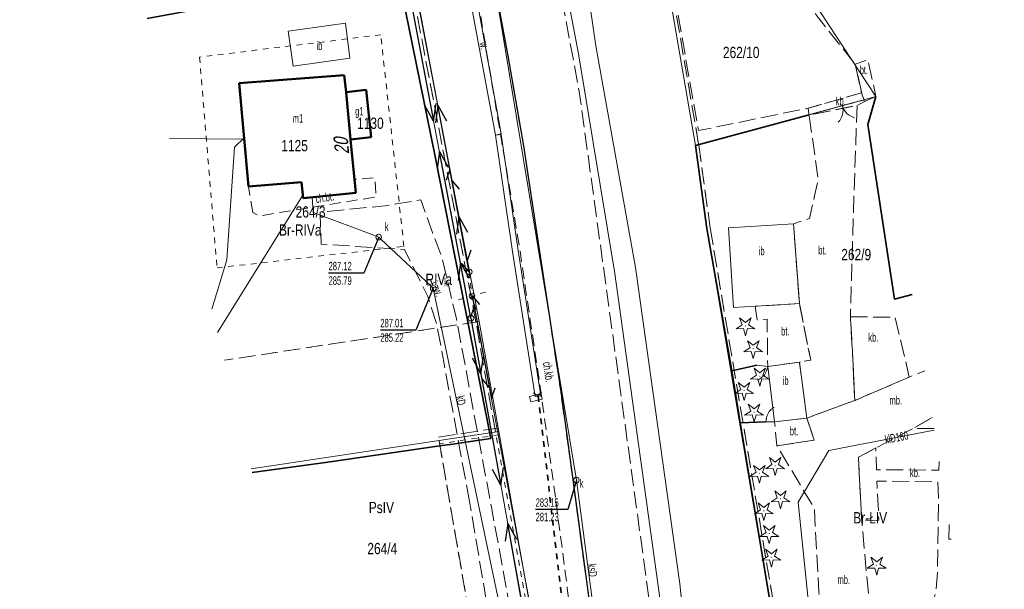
# Model space of a CAD drawing. Header units: metres. Extents: x 7428509 to 7430603, y 5527625 to 5529161.
# Tile 27 of 29: x 7429957 to 7430044, y 5528235 to 5528285. Entities that reach past the tile are written whole.
import ezdxf
from ezdxf.enums import TextEntityAlignment as Align

# ---------------------------------------------------------------- set-up
doc = ezdxf.new("R2010")
doc.units = ezdxf.units.M
doc.header["$MEASUREMENT"] = 0
for name, pattern in [('0.5_0.5', [1, 0.5, -0.5]), ('1.0_0.5', [1.5, 1, -0.5]), ('1.5_0.5', [2, 1.5, -0.5]), ('219-500', [0]), ('egkk-500', [2, 1.5, -0.5]), ('egug-500', [1, 0.5, -0.5]), ('otkz_500', [1, 0.5, -0.5]), ('otob_500', [0]), ('otof_500', [0]), ('suep_nn_500', [0]), ('supp_500', [1, 0.5, -0.5]), ('sutp_500', [0])]:
    doc.linetypes.add(name, pattern=pattern)
doc.layers.get('0').update_dxf_attribs({"color": 2, "linetype": 'CONTINUOUS', "lineweight": 5})
for name, color, linetype in [('210-oznaczenie konturu użytku gruntowego', 7, 'CONTINUOUS'), ('211-numer działki ewidencyjnej', 7, 'CONTINUOUS'), ('217-Granica konturu po granicy działki', 7, 'CONTINUOUS'), ('217-kontur klasyfikacyjny', 7, 'CONTINUOUS'), ('218-Granica użytku po granicy działki', 7, 'CONTINUOUS'), ('218-kontur użytku gruntowego', 7, 'CONTINUOUS'), ('219-działka ewidencyjna', 7, 'CONTINUOUS'), ('238-Punkt adresowy budynku', 7, 'CONTINUOUS'), ('312-budynek ewidencyjny', 7, 'CONTINUOUS'), ('312-oznaczenie budynku ewidencyjnego', 7, 'CONTINUOUS'), ('312-oznaczenie budynku ewidencyjnego-Atr117', 7, 'CONTINUOUS'), ('brama', 7, 'CONTINUOUS'), ('chodnik', 7, 'CONTINUOUS'), ('chodnik-Atr17', 7, 'CONTINUOUS'), ('drzewo iglaste', 7, 'CONTINUOUS'), ('furtka', 7, 'CONTINUOUS'), ('inna budowla', 7, 'CONTINUOUS'), ('inna budowla-Atr17', 7, 'CONTINUOUS'), ('jezdnia', 7, 'CONTINUOUS'), ('jezdnia-Atr17', 7, 'CONTINUOUS'), ('krawężnik', 7, 'CONTINUOUS'), ('latarnia', 7, 'CONTINUOUS'), ('obszar utwardzony', 7, 'CONTINUOUS'), ('obszar utwardzony-Atr17', 7, 'CONTINUOUS'), ('ogrodzenie trwałe', 7, 'CONTINUOUS'), ('przepust', 7, 'CONTINUOUS'), ('przewód elektroenergetyczny niskiego napięcia', 7, 'CONTINUOUS'), ('przewód elektroenergetyczny podziemny', 7, 'CONTINUOUS'), ('przewód gazowy', 7, 'CONTINUOUS'), ('przewód kanalizacyjny', 7, 'CONTINUOUS'), ('przewód kanalizacyjny-Atr1', 7, 'CONTINUOUS'), ('przewód telekomunikacyjny napowietrzny', 7, 'CONTINUOUS'), ('przewód wodociągowy', 7, 'CONTINUOUS'), ('rzędna', 7, 'CONTINUOUS'), ('rzędna-Atr2', 7, 'CONTINUOUS'), ('rzędna-Atr3', 7, 'CONTINUOUS'), ('rów przydrożny (linia)', 7, 'CONTINUOUS'), ('rów przydrożny (poligon)', 7, 'CONTINUOUS'), ('rów przydrożny (poligon)-Atr17', 7, 'CONTINUOUS'), ('słup przewodów napowietrznych', 7, 'CONTINUOUS'), ('właz do komory lub kanału - okrągły', 7, 'CONTINUOUS'), ('właz do komory lub kanału - okrągły-Atr17', 7, 'CONTINUOUS'), ('ściana oporowa (linia)', 7, 'CONTINUOUS')]:
    doc.layers.add(name, color=color, linetype=linetype)
doc.styles.get("Standard").update_dxf_attribs({"font": 'Working1250', "width": 0.75})
doc.linetypes.add('902-500', pattern='A,3.75,0,[1,ksztalty.shx,S=0.5,R=0,X=0,Y=0],3.75', length=7.5)
doc.linetypes.add('otdn_500_short', pattern='A,2.5,0,[21,ksztalty.shx,S=0.5,R=0,X=-1,Y=0],0.5', length=3)

# ---------------------------------------------------------------- blocks, each defined once
blk = doc.blocks.new('US22')
at = {"color": 0, "linetype": 'Continuous', "lineweight": 13}
blk.add_circle((0, 0), 0.25, dxfattribs=at)
blk = doc.blocks.new('PW01')
at = {"linetype": 'Continuous', "lineweight": 13}
h = blk.add_hatch(color=0, dxfattribs=at)
edge = h.paths.add_edge_path()
edge.add_arc((0, 0), 0.045, 0, 360)
blk = doc.blocks.new('US15')
at = {"color": 0, "linetype": 'Continuous', "lineweight": 13}
blk.add_circle((0, 0), 0.25, dxfattribs=at)
blk = doc.blocks.new('SM01')
at = {"color": 0, "linetype": 'Continuous', "lineweight": 13}
for p, q in [((-0.53, 0.531), (-0.883, 0.884)), ((0.531, 0.531), (0.884, 0.884)), ((-0.53, -0.53), (-0.883, -0.883)), ((0.531, -0.53), (0.884, -0.883))]:
    blk.add_line(p, q, dxfattribs=at)
blk.add_circle((0, 0), 0.25, dxfattribs=at)
blk = doc.blocks.new('OP011')
at = {"linetype": 'Continuous', "lineweight": 13}
h = blk.add_hatch(color=0, dxfattribs=at)
edge = h.paths.add_edge_path()
edge.add_arc((0, 0), 0.05, 0, 360)
at = {"color": 0, "linetype": 'Continuous', "lineweight": 13}
for p, q in [((-0.828, -0.268), (-0.283, 0.093)), ((-0.283, 0.093), (-0.512, 0.706)), ((-0.512, 0.706), (0, 0.299)), ((0, 0.299), (0.512, 0.706)), ((0.512, 0.706), (0.283, 0.093)), ((0.283, 0.093), (0.828, -0.268)), ((-0.175, -0.24), (-0.828, -0.268)), ((0, -0.87), (-0.175, -0.24)), ((0.175, -0.24), (0, -0.87)), ((0.828, -0.268), (0.175, -0.24))]:
    blk.add_line(p, q, dxfattribs=at)
blk = doc.blocks.new('SM05')
at = {"color": 0, "linetype": 'Continuous', "lineweight": 13}
blk.add_circle((0, 0), 0.25, dxfattribs=at)
blk = doc.blocks.new('SUEP1')
at = {"color": 0, "linetype": 'Continuous'}
for p, q in [((0, 0), (5, 0)), ((5, 0), (3.5, 0.5)), ((5, 0), (3.5, -0.5)), ((5, 0), (15, 0)), ((15, 0), (13.5, 0.5)), ((15, 0), (13.5, -0.5))]:
    blk.add_line(p, q, dxfattribs=at)
blk = doc.blocks.new('SUTP')
at = {"color": 0, "linetype": 'Continuous'}
for p, q in [((0, 0), (0.866, 0.5)), ((0, 0), (9.232, 0)), ((1.866, -0.5), (1, 0)), ((7.366, -0.5), (8.232, 0)), ((9.232, 0), (8.366, 0.5))]:
    blk.add_line(p, q, dxfattribs=at)
blk = doc.blocks.new('IB05')
at = {"color": 0, "linetype": 'Continuous', "lineweight": 13}
for q in [(0.354, 0.354), (0.354, -0.354)]:
    blk.add_line((0, 0), q, dxfattribs=at)
blk = doc.blocks.new('OK02')
at = {"color": 0, "linetype": 'Continuous', "lineweight": 0}
for centre, start, end in [((-1.5, 0), 0, 60), ((1.5, 0), 120, 180)]:
    blk.add_arc(centre, 1.5, start, end, dxfattribs=at)
blk = doc.blocks.new('OK04')
at = {"color": 0, "linetype": 'Continuous', "lineweight": 0}
blk.add_arc((1.5, 0.001), 1.5, 120, 180, dxfattribs=at)

msp = doc.modelspace()

# ---------------------------------------------------------------- linework, layer by layer
at = {"layer": '217-Granica konturu po granicy działki', "color": 3, "linetype": '1.5_0.5', "lineweight": 18}
for p, q in [((7430012.516, 5528299.031), (7430016.846, 5528273.821)), ((7429997.155, 5528258.154), (7429991.145, 5528289.524)), ((7430016.846, 5528273.821), (7430016.846, 5528273.821)), ((7430016.846, 5528273.821), (7430016.846, 5528273.821)), ((7430016.847, 5528273.811), (7430016.847, 5528273.811)), ((7430016.847, 5528273.811), (7430016.847, 5528273.811)), ((7430016.847, 5528273.811), (7430017.857, 5528266.471)), ((7430017.856, 5528266.48), (7430017.856, 5528266.48)), ((7430017.856, 5528266.48), (7430017.856, 5528266.48)), ((7430017.856, 5528266.48), (7430025.156, 5528223.16)), ((7430017.857, 5528266.471), (7430017.857, 5528266.471)), ((7430017.857, 5528266.471), (7430017.857, 5528266.471)), ((7429998.885, 5528248.447), (7429997.155, 5528258.157)), ((7429997.155, 5528258.157), (7429997.155, 5528258.157)), ((7429997.155, 5528258.157), (7429997.155, 5528258.157)), ((7429997.155, 5528258.154), (7429997.155, 5528258.154)), ((7429997.155, 5528258.154), (7429997.155, 5528258.154)), ((7429993.845, 5528247.997), (7429999.135, 5528248.797)), ((7429998.885, 5528248.447), (7429998.885, 5528248.447)), ((7429998.885, 5528248.447), (7429998.885, 5528248.447)), ((7429999.135, 5528248.797), (7429999.135, 5528248.797)), ((7429999.135, 5528248.797), (7429999.135, 5528248.797)), ((7429993.845, 5528247.997), (7429993.845, 5528247.997)), ((7429993.845, 5528247.997), (7429993.845, 5528247.997))]:
    msp.add_line(p, q, dxfattribs=at)
at = {"layer": '217-kontur klasyfikacyjny', "color": 92, "linetype": 'egkk-500', "lineweight": 18, "flags": 128}
for points in [[(7429997.45, 5528258.21), (7429974.927, 5528254.786)], [(7429997.91, 5528224.48), (7429993.89, 5528247.7)]]:
    msp.add_lwpolyline(points, dxfattribs=at)
at = {"layer": '218-Granica użytku po granicy działki', "color": 3, "linetype": '0.5_0.5', "lineweight": 18}
for p, q in [((7430012.516, 5528299.031), (7430016.846, 5528273.821)), ((7429997.155, 5528258.154), (7429991.145, 5528289.524)), ((7430016.846, 5528273.821), (7430016.846, 5528273.821)), ((7430016.846, 5528273.821), (7430016.846, 5528273.821)), ((7430016.847, 5528273.811), (7430016.847, 5528273.811)), ((7430016.847, 5528273.811), (7430016.847, 5528273.811)), ((7430016.847, 5528273.811), (7430017.857, 5528266.471)), ((7430017.856, 5528266.48), (7430017.856, 5528266.48)), ((7430017.856, 5528266.48), (7430017.856, 5528266.48)), ((7430017.856, 5528266.48), (7430025.156, 5528223.16)), ((7430017.857, 5528266.471), (7430017.857, 5528266.471)), ((7430017.857, 5528266.471), (7430017.857, 5528266.471)), ((7429998.885, 5528248.447), (7429997.155, 5528258.157)), ((7429997.155, 5528258.157), (7429997.155, 5528258.157)), ((7429997.155, 5528258.157), (7429997.155, 5528258.157)), ((7429997.155, 5528258.154), (7429997.155, 5528258.154)), ((7429997.155, 5528258.154), (7429997.155, 5528258.154)), ((7430002.225, 5528229.747), (7429998.885, 5528248.447)), ((7429998.885, 5528248.447), (7429998.885, 5528248.447)), ((7429998.885, 5528248.447), (7429998.885, 5528248.447)), ((7429998.885, 5528248.447), (7429998.885, 5528248.447)), ((7429998.885, 5528248.447), (7429998.885, 5528248.447)), ((7429999.225, 5528248.203), (7429993.935, 5528247.403)), ((7429999.225, 5528248.203), (7429999.225, 5528248.203)), ((7429999.225, 5528248.203), (7429999.225, 5528248.203)), ((7429993.935, 5528247.403), (7429993.935, 5528247.403)), ((7429993.935, 5528247.403), (7429993.935, 5528247.403))]:
    msp.add_line(p, q, dxfattribs=at)
at = {"layer": '218-kontur użytku gruntowego', "color": 3, "linetype": 'egug-500', "lineweight": 18, "flags": 128}
for points in [[(7429988.74, 5528283.56), (7429972.73, 5528281.59)], [(7429990.79, 5528264.85), (7429988.74, 5528283.56)], [(7429972.73, 5528281.59), (7429974.27, 5528262.95)], [(7430032.527, 5528278.09), (7430016.55, 5528273.77)], [(7429974.27, 5528262.95), (7429990.79, 5528264.85)], [(7429997.45, 5528258.21), (7429974.927, 5528254.786)], [(7429993.89, 5528247.7), (7429997.91, 5528224.48)]]:
    msp.add_lwpolyline(points, dxfattribs=at)
at = {"layer": '219-działka ewidencyjna', "color": 7, "linetype": '219-500', "lineweight": 18, "flags": 128}
for points in [[(7430012.22, 5528298.98), (7430016.55, 5528273.77)], [(7429997.45, 5528258.21), (7429991.44, 5528289.58)], [(7430027.58, 5528285.58), (7430032.5, 5528278.1)], [(7430016.55, 5528273.77), (7430032.5, 5528278.1)], [(7430016.55, 5528273.77), (7430017.56, 5528266.43)], [(7430017.56, 5528266.43), (7430024.86, 5528223.11)], [(7429999.18, 5528248.5), (7429997.45, 5528258.21)], [(7429999.18, 5528248.5), (7429977.297, 5528245.202)], [(7429999.18, 5528248.5), (7430002.52, 5528229.8)]]:
    msp.add_lwpolyline(points, dxfattribs=at)
at = {"layer": '312-budynek ewidencyjny', "color": 7, "linetype": 'Continuous', "lineweight": 50, "flags": 128}
for points in [[(7429976.24, 5528279.29), (7429985.52, 5528279.98)], [(7429985.52, 5528279.98), (7429985.67, 5528278.49)], [(7429977.04, 5528270.15), (7429976.24, 5528279.29)], [(7429985.67, 5528278.49), (7429987.46, 5528278.68)], [(7429985.67, 5528278.49), (7429986.08, 5528274.31)], [(7429986.08, 5528274.31), (7429985.67, 5528278.49)], [(7429987.46, 5528278.68), (7429987.88, 5528274.5)], [(7429987.88, 5528274.5), (7429986.08, 5528274.31)], [(7429986.08, 5528274.31), (7429986.55, 5528269.58)], [(7429981.74, 5528270.53), (7429977.04, 5528270.15)], [(7429981.89, 5528269.13), (7429981.74, 5528270.53)], [(7429986.55, 5528269.58), (7429981.89, 5528269.13)]]:
    msp.add_lwpolyline(points, dxfattribs=at)
at = {"layer": 'brama', "color": 7, "linetype": 'otob_500', "lineweight": 18, "flags": 128}
msp.add_lwpolyline([(7430032.5, 5528278.1), (7430026.6, 5528276.47)], dxfattribs=at)
at = {"layer": 'chodnik', "color": 7, "linetype": '1.0_0.5', "lineweight": 18, "flags": 128}
for points in [[(7429965.36, 5528451.03), (7429967.18, 5528450.94), (7429969.06, 5528439.95), (7429971.14, 5528428.1), (7429973.66, 5528414.34), (7429975.8, 5528402.71), (7429976.95, 5528396.69), (7429978.29, 5528389.54), (7429980.3, 5528379.27), (7429981.83, 5528372.73), (7429983.59, 5528363.1), (7429984.9, 5528357), (7429986.46, 5528349.19), (7429989.82, 5528333.14), (7429991.75, 5528323.77), (7429993.17, 5528316.87), (7429993.4, 5528315.45), (7429995.15, 5528307.04), (7429996.77, 5528298.76), (7429996.56, 5528298.66), (7429996.8, 5528297.34), (7429997.06, 5528297.35), (7429998.54, 5528289.49), (7429998.64, 5528288.82), (7429999.97, 5528281.7), (7430001.36, 5528273.73), (7430002.69, 5528264.95), (7430004.65, 5528252.02), (7430005.65, 5528244.7), (7430007.25, 5528232.85), (7430008.07, 5528226.11), (7430010.8, 5528204.56), (7430010.96, 5528203.33), (7430011.1, 5528202.01), (7430011.09, 5528201.03), (7430010.96, 5528200.42), (7430010.59, 5528199.76), (7430010.16, 5528199.16), (7430009.73, 5528198.8), (7430007.58, 5528216.56), (7430005.23, 5528234.64), (7430004, 5528244.03), (7430002.95, 5528251.6), (7430001.02, 5528264.66), (7429997, 5528288.6), (7429992.92, 5528308.88), (7429991.82, 5528314.45), (7429989.91, 5528323.94), (7429988.12, 5528332.59), (7429984.88, 5528348.15), (7429983.08, 5528356.66), (7429981.8, 5528362.72), (7429978.54, 5528378.89), (7429976.57, 5528389.22), (7429975.25, 5528396.34), (7429974.11, 5528402.29), (7429971.9, 5528414.11), (7429969.38, 5528427.79), (7429967.34, 5528439.59)], [(7429977.43, 5528267.86), (7429977.04, 5528270.15), (7429981.74, 5528270.53), (7429981.89, 5528269.13), (7429986.55, 5528269.58), (7429986.43, 5528270.79), (7429988.23, 5528270.91), (7429988.34, 5528269.23), (7429978.03, 5528267.55)]]:
    msp.add_lwpolyline(points, close=True, dxfattribs=at)
at = {"layer": 'furtka', "color": 7, "linetype": 'otof_500', "lineweight": 18, "flags": 128}
for points in [[(7430022.94, 5528254.22), (7430021.99, 5528254.34)], [(7430022.78, 5528249.33), (7430023.55, 5528249.34)]]:
    msp.add_lwpolyline(points, dxfattribs=at)
at = {"layer": 'inna budowla', "color": 7, "linetype": 'Continuous', "lineweight": 18, "flags": 128}
for points in [[(7429980.57, 5528283.88), (7429985.63, 5528284.58), (7429986.01, 5528281.49), (7429980.99, 5528280.8)], [(7430019.93, 5528259.46), (7430019.46, 5528266.5), (7430025.21, 5528266.85), (7430025.74, 5528259.79)], [(7430023.55, 5528249.34), (7430022.94, 5528254.22), (7430025.75, 5528254.63), (7430026.41, 5528249.68)]]:
    msp.add_lwpolyline(points, close=True, dxfattribs=at)
at = {"layer": 'jezdnia', "color": 7, "linetype": '1.5_0.5', "lineweight": 18, "flags": 128}
for points in [[(7429984.9, 5528357), (7429983.59, 5528363.1), (7429981.83, 5528372.73), (7429980.3, 5528379.27), (7429975.8, 5528402.71), (7429971.14, 5528428.1), (7429967.18, 5528450.94), (7429966.81, 5528450.9), (7429966.67, 5528451.67), (7429967.04, 5528451.76), (7429963.92, 5528469.66), (7429961.43, 5528484.08), (7429958.14, 5528503.86), (7429957.73, 5528503.8), (7429957.62, 5528504.62), (7429957.99, 5528504.69), (7429956.83, 5528511.5), (7429962.75, 5528512.31), (7429962.96, 5528510.87), (7429963.17, 5528509), (7429964.42, 5528501.92), (7429967.11, 5528485.37), (7429969.66, 5528470.23), (7429976.39, 5528432.52), (7429984.61, 5528387.11), (7429991.18, 5528354.94), (7429994.43, 5528339.13), (7429996.03, 5528331.4), (7430001.98, 5528301.58), (7430006.28, 5528278.56), (7430015.57, 5528211.02), (7430015.57, 5528210.03), (7430017.46, 5528195.69), (7430012.39, 5528194.13), (7430011.54, 5528202.07), (7430011.1, 5528202.01), (7430010.96, 5528203.33), (7430010.8, 5528204.56), (7430008.07, 5528226.11), (7430007.25, 5528232.85), (7430005.65, 5528244.7), (7430004.65, 5528252.02), (7430002.69, 5528264.95), (7430001.36, 5528273.73), (7429999.97, 5528281.7), (7429998.64, 5528288.82), (7429998.54, 5528289.49), (7429997.06, 5528297.35), (7429996.8, 5528297.34), (7429996.56, 5528298.66), (7429996.77, 5528298.76), (7429995.15, 5528307.04), (7429993.4, 5528315.45), (7429993.17, 5528316.87), (7429991.75, 5528323.77), (7429989.82, 5528333.14), (7429986.46, 5528349.19)], [(7430012.35, 5528300.51), (7430016.62, 5528301.9), (7430019.98, 5528296.75), (7430022.32, 5528293.05), (7430027.2, 5528285.34), (7430030.67, 5528280.97), (7430031.24, 5528278.43), (7430026.51, 5528277.07), (7430016.82, 5528275.09)], [(7429996.58, 5528242.31), (7429993.69, 5528257.95), (7429992.9, 5528260.43), (7429990.84, 5528264.58), (7429983.46, 5528265.05), (7429983.38, 5528267.89), (7429989.14, 5528268.44), (7429992.28, 5528268.97), (7429994.2, 5528263.68), (7429995.43, 5528258.45), (7429998.52, 5528241.79), (7430001.18, 5528227.41), (7429999.25, 5528226.67)]]:
    msp.add_lwpolyline(points, close=True, dxfattribs=at)
at = {"layer": 'krawężnik', "color": 7, "linetype": 'Continuous', "lineweight": 25, "flags": 128}
msp.add_lwpolyline([(7429989.82, 5528333.14), (7429991.75, 5528323.77), (7429993.17, 5528316.87), (7429993.4, 5528315.45), (7429995.15, 5528307.04), (7429996.77, 5528298.76), (7429996.56, 5528298.66), (7429996.8, 5528297.34), (7429997.06, 5528297.35), (7429998.54, 5528289.49), (7429998.64, 5528288.82), (7429999.97, 5528281.7), (7430001.36, 5528273.73), (7430002.69, 5528264.95), (7430004.65, 5528252.02), (7430005.65, 5528244.7), (7430007.25, 5528232.85), (7430008.07, 5528226.11), (7430010.8, 5528204.56), (7430010.96, 5528203.33), (7430011.1, 5528202.01), (7430011.09, 5528201.03), (7430010.96, 5528200.42)], dxfattribs=at)
at = {"layer": 'obszar utwardzony', "color": 7, "linetype": '1.5_0.5', "lineweight": 18, "flags": 128}
for points in [[(7430032.5, 5528278.1), (7430031.5, 5528277.66), (7430031.24, 5528278.43), (7430030.67, 5528280.97), (7430031.8, 5528281.37)], [(7430031.24, 5528278.43), (7430031.5, 5528277.66), (7430030.84, 5528277.31), (7430026.6, 5528276.47), (7430026.51, 5528277.07)], [(7430030.84, 5528277.31), (7430030.5, 5528267.44), (7430030.25, 5528258.63), (7430030.46, 5528254.9), (7430030.63, 5528251.23), (7430026.41, 5528249.68), (7430025.75, 5528254.63), (7430026.74, 5528254.79), (7430025.74, 5528259.79), (7430025.21, 5528266.85), (7430026.64, 5528267.33), (7430027.08, 5528269.32), (7430027.41, 5528270.76), (7430026.6, 5528276.47)], [(7430025.74, 5528259.79), (7430026.74, 5528254.79), (7430025.75, 5528254.63), (7430022.94, 5528254.22), (7430022.89, 5528258.43), (7430022, 5528258.36), (7430021.88, 5528259.15), (7430021.82, 5528259.57)], [(7430030.25, 5528258.63), (7430034.2, 5528258.58), (7430035.45, 5528253.3), (7430030.63, 5528251.23), (7430030.46, 5528254.9)], [(7430023.55, 5528249.34), (7430026.41, 5528249.68), (7430027.05, 5528247.72), (7430023.74, 5528247.23)]]:
    msp.add_lwpolyline(points, close=True, dxfattribs=at)
for points in [[(7430043.85, 5528203.16), (7430043.05, 5528204.79), (7430036.42, 5528212.6), (7430031.6, 5528218.35), (7430030.5, 5528220.31), (7430028.93, 5528224.24), (7430028.3, 5528228.24), (7430027.47, 5528234.24), (7430027.06, 5528241.68), (7430023.74, 5528247.23), (7430027.05, 5528247.72), (7430026.41, 5528249.68), (7430030.63, 5528251.23), (7430035.45, 5528253.3), (7430036.836, 5528253.858)], [(7430037.485, 5528249.722), (7430037.42, 5528249.69), (7430035.8, 5528248.76), (7430032.5, 5528247.03), (7430030.95, 5528246.22), (7430031.25, 5528240.58), (7430032.29, 5528229.25), (7430033.57, 5528223.44), (7430034.44, 5528221.4), (7430035.51, 5528219.93), (7430043.714, 5528210.045)], [(7430037.637, 5528248.752), (7430035.8, 5528248.76), (7430037.42, 5528249.69), (7430037.49, 5528249.688)], [(7430040.137, 5528232.831), (7430039.99, 5528232.14), (7430039.3, 5528230.53), (7430038.54, 5528229.02), (7430037.55, 5528227.57), (7430034.97, 5528224.36), (7430033.57, 5528223.44), (7430032.29, 5528229.25), (7430033.39, 5528229.35), (7430034.5, 5528229.67), (7430035.42, 5528230.3), (7430036.59, 5528231.7), (7430037.32, 5528232.94), (7430037.82, 5528234.29), (7430037.93, 5528235.67), (7430038.03, 5528242.51), (7430037.98, 5528244.02), (7430032.59, 5528244.11), (7430032.76, 5528240.65), (7430031.25, 5528240.58), (7430030.95, 5528246.22), (7430032.5, 5528247.03), (7430032.56, 5528245.11), (7430038.07, 5528245.07), (7430038.097, 5528245.826)], [(7430038.971, 5528240.255), (7430038.95, 5528238.97), (7430039.174, 5528238.967)]]:
    msp.add_lwpolyline(points, dxfattribs=at)
at = {"layer": 'ogrodzenie trwałe', "color": 7, "linetype": '902-500', "lineweight": 35, "flags": 128}
for points in [[(7429968.1, 5528284.994), (7429973.56, 5528285.99), (7429984.02, 5528287.98), (7429986.06, 5528288.34), (7429986.99, 5528288.5), (7429990.25, 5528289.05), (7429993.51, 5528272.95), (7429998.46, 5528247.88), (7429996.47, 5528247.58), (7429994.9, 5528247.34), (7429994.6, 5528247.3), (7429993.95, 5528247.21), (7429984.07, 5528245.79), (7429977.38, 5528244.867)], [(7430035.695, 5528260.608), (7430034.14, 5528260.19), (7430031.8, 5528275.62), (7430032.5, 5528278.1)], [(7430032.524, 5528278.107), (7430032.5, 5528278.1)], [(7430026.6, 5528276.47), (7430016.55, 5528273.77), (7430017.56, 5528266.43), (7430019.76, 5528253.85), (7430020.52, 5528249.26), (7430024.86, 5528223.11), (7430028.93, 5528224.24)], [(7430019.76, 5528253.85), (7430021.99, 5528254.34)], [(7430020.52, 5528249.26), (7430022.78, 5528249.33)]]:
    msp.add_lwpolyline(points, dxfattribs=at)
at = {"layer": 'przepust', "color": 7, "linetype": 'otkz_500', "lineweight": 35, "flags": 128}
msp.add_lwpolyline([(7430002.64, 5528251.61), (7430008.54, 5528201.78)], dxfattribs=at)
at = {"layer": 'przewód elektroenergetyczny niskiego napięcia', "color": 1, "linetype": 'suep_nn_500', "lineweight": 18, "flags": 128}
for points in [[(7429989.41, 5528300.64), (7429996.56, 5528262.59)], [(7429996.56, 5528262.59), (7429989.41, 5528300.64)], [(7429990.63, 5528290.67), (7429996.71, 5528258.5)], [(7429996.71, 5528258.5), (7430002.62, 5528225.58)]]:
    msp.add_lwpolyline(points, dxfattribs=at)
at = {"layer": 'przewód elektroenergetyczny podziemny', "color": 1, "linetype": 'Continuous', "lineweight": 18, "flags": 128}
msp.add_lwpolyline([(7429974.323, 5528257.23), (7429981.86, 5528269.37)], dxfattribs=at)
at = {"layer": 'przewód gazowy', "color": 52, "linetype": 'Continuous', "lineweight": 18, "flags": 128}
msp.add_lwpolyline([(7429970.077, 5528274.397), (7429976.68, 5528274.32)], dxfattribs=at)
at = {"layer": 'przewód kanalizacyjny', "color": 34, "linetype": 'Continuous', "lineweight": 18, "flags": 128}
for points in [[(7430007.8, 5528199.47), (7430011.34, 5528203.83), (7430006.03, 5528244.19), (7429997.15, 5528298.06)], [(7429982.67, 5528269.21), (7429982.77, 5528267.85), (7429988.28, 5528265.78), (7429988.56, 5528265.67), (7429988.78, 5528265.47), (7429993.16, 5528261.36), (7429993.38, 5528261.15), (7429993.43, 5528260.86), (7430000.39, 5528227.65)], [(7430026.81, 5528229.4), (7430026.86, 5528230.66), (7430026.67, 5528232.2), (7430025.64, 5528242.23), (7430028.33, 5528246.81), (7430037.658, 5528248.619)]]:
    msp.add_lwpolyline(points, dxfattribs=at)
at = {"layer": 'przewód telekomunikacyjny napowietrzny', "color": 30, "linetype": 'sutp_500', "lineweight": 18, "flags": 128}
for points in [[(7429989.41, 5528300.64), (7429996.56, 5528262.59)], [(7429996.56, 5528262.59), (7429989.41, 5528300.64)], [(7429996.81, 5528260.47), (7430003.58, 5528224.43)]]:
    msp.add_lwpolyline(points, dxfattribs=at)
at = {"layer": 'przewód wodociągowy', "color": 5, "linetype": 'Continuous', "lineweight": 18, "flags": 128}
msp.add_lwpolyline([(7429976.67, 5528274.46), (7429975.82, 5528273.62), (7429975.14, 5528263.65), (7429973.807, 5528259.314)], dxfattribs=at)
at = {"layer": 'rzędna-Atr2', "color": 7, "flags": 128}
for points in [[(7429988.56, 5528265.67), (7429987.24, 5528262.5), (7429984.126, 5528262.5)], [(7429993.38, 5528261.15), (7429991.85, 5528257.46), (7429988.704, 5528257.46)], [(7430006.03, 5528244.19), (7430005.28, 5528241.6), (7430002.426, 5528241.6)]]:
    msp.add_lwpolyline(points, dxfattribs=at)
at = {"layer": 'rów przydrożny (linia)', "color": 0, "linetype": 'CONTINUOUS', "lineweight": 18}
for p, q in [((7429998.883, 5528274.674), (7429999.13, 5528274.71)), ((7429998.883, 5528274.674), (7430000.383, 5528264.403)), ((7429999.377, 5528274.746), (7429999.13, 5528274.71)), ((7429999.377, 5528274.746), (7430000.877, 5528264.477)), ((7430000.383, 5528264.403), (7430002.393, 5528251.571)), ((7430000.877, 5528264.477), (7430002.887, 5528251.649)), ((7430002.393, 5528251.571), (7430002.64, 5528251.61)), ((7430002.887, 5528251.649), (7430002.64, 5528251.61))]:
    msp.add_line(p, q, dxfattribs=at)
at = {"layer": 'rów przydrożny (poligon)', "color": 7, "linetype": 'Continuous', "lineweight": 18, "flags": 128}
msp.add_lwpolyline([(7429988.09, 5528379.71), (7429994.36, 5528349.55), (7429998.65, 5528332.59), (7430004.72, 5528303.47), (7430007.74, 5528282.58), (7430011.26, 5528263), (7430015.17, 5528235.01), (7430016.82, 5528219.09), (7430018.68, 5528211.38), (7430024.88, 5528207.54), (7430039.99, 5528203.39), (7430037.26, 5528203.42), (7430023.9, 5528206.78), (7430019.93, 5528208.58), (7430016.66, 5528209.55), (7430016.16, 5528211.07), (7430015.46, 5528218.64), (7430013.24, 5528235.05), (7430009.43, 5528262.45), (7430006.21, 5528281.88), (7430002.07, 5528303.71), (7429996.52, 5528331.98), (7429993.08, 5528348.97), (7429986.6, 5528379.21)], dxfattribs=at)
msp.add_lwpolyline([(7429991.36, 5528308.47), (7429991.82, 5528308.51), (7429995.22, 5528291.56), (7429996.83, 5528288.99), (7429999.38, 5528274.8), (7429998.88, 5528274.68), (7429996.27, 5528288.81), (7429994.77, 5528291.41)], close=True, dxfattribs=at)
at = {"layer": 'słup przewodów napowietrznych', "color": 7, "linetype": 'supp_500', "lineweight": 18, "flags": 128}
msp.add_lwpolyline([(7429996.56, 5528262.59), (7429996.81, 5528260.47)], dxfattribs=at)
at = {"layer": 'ściana oporowa (linia)', "color": 0, "lineweight": 18}
for p, q in [((7430001.887, 5528251.582), (7430002.887, 5528251.842)), ((7430002.887, 5528251.842), (7430002.95, 5528251.6)), ((7430001.887, 5528251.582), (7430001.95, 5528251.34))]:
    msp.add_line(p, q, dxfattribs=at)
at = {"layer": 'ściana oporowa (linia)', "color": 0, "linetype": 'otdn_500_short', "lineweight": 18}
for p, q in [((7430002.013, 5528251.098), (7430001.95, 5528251.34)), ((7430002.013, 5528251.098), (7430003.013, 5528251.358)), ((7430003.013, 5528251.358), (7430002.95, 5528251.6))]:
    msp.add_line(p, q, dxfattribs=at)

# ---------------------------------------------------------------- block references
at = {"layer": 'brama', "color": 7, "linetype": 'Continuous', "lineweight": 18, "rotation": 195.444}
msp.add_blockref('OK02', (7430029.55, 5528277.285), dxfattribs=at)
at = {"layer": 'drzewo iglaste', "color": 94, "linetype": 'Continuous', "lineweight": 18}
for p in [(7430020.97, 5528257.82), (7430021.66, 5528255.81), (7430022.24, 5528253.37), (7430020.85, 5528252.11), (7430021.73, 5528250.2), (7430023.6, 5528245.47), (7430022.2, 5528244.79), (7430024.07, 5528242.53), (7430022.6, 5528241.48), (7430023.08, 5528239.46), (7430023.26, 5528237.37), (7430032.57, 5528236.66)]:
    msp.add_blockref('OP011', p, dxfattribs=at)
at = {"layer": 'furtka', "color": 7, "linetype": 'Continuous', "lineweight": 18}
for p, rotation in [((7430022.94, 5528254.22), 172.801), ((7430022.78, 5528249.33), 0.744)]:
    msp.add_blockref('OK04', p, dxfattribs=dict(at, rotation=rotation))
at = {"layer": 'latarnia', "color": 7, "linetype": 'Continuous', "lineweight": 18, "rotation": 330.9049999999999}
msp.add_blockref('SM01', (7429996.81, 5528260.47), dxfattribs=at)
at = {"layer": 'przepust', "color": 7, "linetype": 'Continuous', "lineweight": 35, "rotation": 96.75300000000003}
msp.add_blockref('IB05', (7430002.64, 5528251.61), dxfattribs=at)
at = {"layer": 'przewód elektroenergetyczny niskiego napięcia', "color": 1, "linetype": 'Continuous', "lineweight": 18}
for p, rotation in [((7429990.63, 5528290.67), 280.702), ((7429996.56, 5528262.59), 100.642), ((7429996.71, 5528258.5), 100.702), ((7429996.71, 5528258.5), 280.178), ((7430002.62, 5528225.58), 100.178)]:
    msp.add_blockref('SUEP1', p, dxfattribs=dict(at, rotation=rotation))
at = {"layer": 'przewód telekomunikacyjny napowietrzny', "color": 30, "linetype": 'Continuous', "lineweight": 18}
for p, rotation in [((7429996.56, 5528262.59), 100.642), ((7429996.81, 5528260.47), 280.639)]:
    msp.add_blockref('SUTP', p, dxfattribs=dict(at, rotation=rotation))
at = {"layer": 'rzędna', "color": 34, "linetype": 'Continuous', "lineweight": 18}
for p, rotation in [((7429988.56, 5528265.67), 316.83), ((7429993.38, 5528261.15), 280.411)]:
    msp.add_blockref('PW01', p, dxfattribs=dict(at, rotation=rotation))
msp.add_blockref('PW01', (7430006.03, 5528244.19), dxfattribs=at)
at = {"layer": 'słup przewodów napowietrznych', "color": 7, "linetype": 'Continuous', "lineweight": 18}
for name, p in [('SM05', (7429996.56, 5528262.59)), ('SM05', (7429996.81, 5528260.47)), ('US15', (7429996.71, 5528258.5))]:
    msp.add_blockref(name, p, dxfattribs=at)
at = {"layer": 'właz do komory lub kanału - okrągły', "color": 7, "linetype": 'Continuous', "lineweight": 18}
for p, rotation in [((7429988.56, 5528265.67), 316.83), ((7429993.38, 5528261.15), 280.411)]:
    msp.add_blockref('US22', p, dxfattribs=dict(at, rotation=rotation))
msp.add_blockref('US22', (7430006.03, 5528244.19), dxfattribs=at)

# ---------------------------------------------------------------- texts
at = {"layer": '210-oznaczenie konturu użytku gruntowego', "color": 3, "linetype": 'Continuous', "lineweight": 18, "width": 0.79}
for s, p in [('Br-RIVa', (7429979.75, 5528265.8)), ('RIVa', (7429992.69, 5528261.44)), ('PsIV', (7429987.68, 5528241.27)), ('Br-ŁIV', (7430030.5, 5528240.36))]:
    msp.add_text(s, height=1, dxfattribs=at).set_placement(p)
at = {"layer": '211-numer działki ewidencyjnej', "color": 7, "linetype": 'Continuous', "lineweight": 18, "width": 0.79}
for s, p in [('262/10', (7430018.98, 5528282.5)), ('262/9', (7430029.44, 5528264.63))]:
    msp.add_text(s, height=1, dxfattribs=at).set_placement(p, align=Align.TOP_LEFT)
for s, p in [('264/3', (7429983.86, 5528267.4)), ('264/4', (7429990.2, 5528237.64))]:
    msp.add_text(s, height=1, dxfattribs=at).set_placement(p, align=Align.RIGHT)
at = {"layer": '238-Punkt adresowy budynku', "color": 7, "linetype": 'Continuous', "lineweight": 25, "oblique": 15, "width": 0.79}
msp.add_text('20', height=1.25, rotation=95.667, dxfattribs=at).set_placement((7429985.96, 5528273.03))
at = {"layer": '312-oznaczenie budynku ewidencyjnego', "color": 7, "linetype": 'Continuous', "lineweight": 18, "width": 0.79}
for s, p in [('1130', (7429986.65, 5528275.24)), ('1125', (7429979.95, 5528273.26))]:
    msp.add_text(s, height=1, dxfattribs=at).set_placement(p)
at = {"layer": '312-oznaczenie budynku ewidencyjnego-Atr117', "color": 7, "width": 0.667}
for s, p in [('g1', (7429986.85, 5528276.8)), ('m1', (7429981.42, 5528276.18))]:
    msp.add_text(s, height=0.75, dxfattribs=at).set_placement(p, align=Align.MIDDLE_CENTER)
at = {"layer": 'chodnik-Atr17', "color": 7, "width": 0.667}
for s, rotation, p in [('ch.bt.', 9.255, (7429983.03, 5528268.67)), ('ch.kb.', 278.406, (7430003.06, 5528254.59))]:
    msp.add_text(s, height=0.75, rotation=rotation, dxfattribs=at).set_placement(p)
at = {"layer": 'inna budowla-Atr17', "color": 7, "width": 0.667}
for p in [(7429983.05, 5528282.22), (7430022.14, 5528264.06), (7430024.26, 5528252.6)]:
    msp.add_text('ib', height=0.75, dxfattribs=at).set_placement(p)
at = {"layer": 'jezdnia-Atr17', "color": 7, "width": 0.667}
msp.add_text('j.zw.', height=0.75, rotation=296.399, dxfattribs=at).set_placement((7429993.06, 5528261.54))
at = {"layer": 'obszar utwardzony-Atr17', "color": 7, "width": 0.667}
for s, p in [('bt.', (7430031.07, 5528280.08)), ('kb.', (7430028.95, 5528277.31)), ('bt.', (7430027.41, 5528264.14)), ('bt.', (7430024.12, 5528256.98)), ('kb.', (7430031.83, 5528256.43)), ('mb.', (7430033.7, 5528250.87)), ('mb.', (7430033.7, 5528250.87)), ('mb.', (7430033.7, 5528250.87)), ('bt.', (7430024.89, 5528248.15)), ('kb.', (7430035.51, 5528244.46)), ('kb.', (7430035.51, 5528244.46)), ('kb.', (7430035.51, 5528244.46)), ('mb.', (7430029.1, 5528235.02)), ('mb.', (7430029.1, 5528235.02)), ('mb.', (7430029.1, 5528235.02))]:
    msp.add_text(s, height=0.75, dxfattribs=at).set_placement(p)
at = {"layer": 'przewód kanalizacyjny-Atr1', "color": 34, "width": 0.667}
for s, rotation, p in [('kD', -78.233, (7429995.38, 5528251.56)), ('ksD', -82.576, (7430007.01, 5528236.74))]:
    msp.add_text(s, height=0.75, rotation=rotation, dxfattribs=at).set_placement(p)
msp.add_text('klD160', height=0.75, rotation=10.973, dxfattribs=at).set_placement((7430033.3, 5528247.77), align=Align.MIDDLE_LEFT)
at = {"layer": 'rzędna-Atr2', "color": 34, "width": 0.667}
for s, p in [('287.12', (7429984.126, 5528262.508)), ('287.01', (7429988.704, 5528257.468)), ('283.15', (7430002.426, 5528241.608))]:
    msp.add_text(s, height=0.75, dxfattribs=at).set_placement(p, align=Align.BOTTOM_LEFT)
at = {"layer": 'rzędna-Atr3', "color": 34, "width": 0.667}
for s, p in [('285.79', (7429984.126, 5528261.232)), ('285.22', (7429988.704, 5528256.193)), ('281.23', (7430002.426, 5528240.333))]:
    msp.add_text(s, height=0.75, dxfattribs=at).set_placement(p, align=Align.BOTTOM_LEFT)
at = {"layer": 'rów przydrożny (poligon)-Atr17', "color": 7, "width": 0.667}
msp.add_text('w.', height=0.75, rotation=280.465, dxfattribs=at).set_placement((7429997.47, 5528282.86))
at = {"layer": 'właz do komory lub kanału - okrągły-Atr17', "color": 7, "width": 0.667}
for p in [(7429989.1, 5528266.22), (7429994.35, 5528261.31), (7430006.32, 5528243.53)]:
    msp.add_text('k', height=0.75, dxfattribs=at).set_placement(p)

doc.saveas('drawing.dxf')
